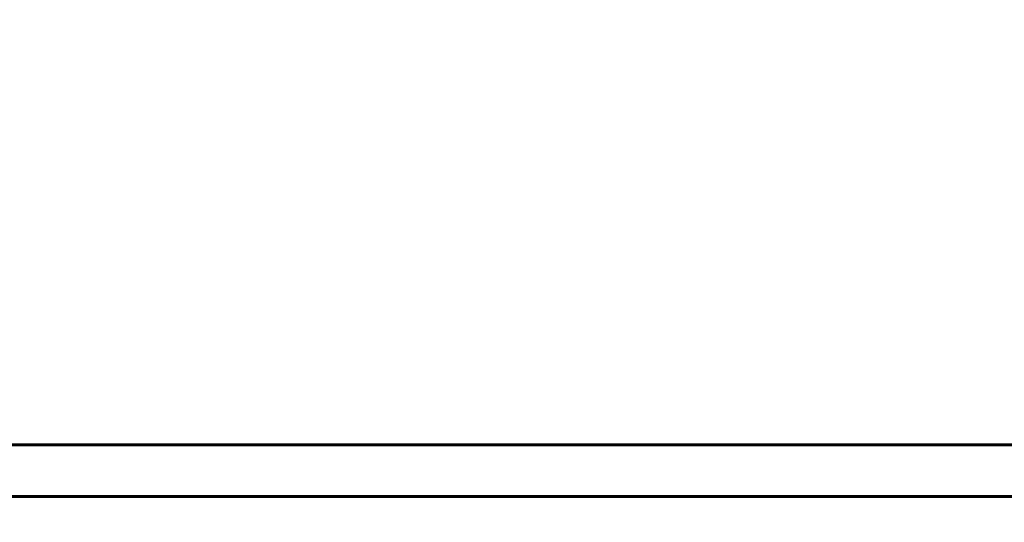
# Model space of a CAD drawing. Header units: millimetres. Extents: x 2063114 to 14983986, y -126020516 to 213791.
# Tile 191 of 256: x 2341999 to 2351511, y -1411251 to -1406396. Entities that reach past the tile are written whole.
import ezdxf

# ---------------------------------------------------------------- set-up
doc = ezdxf.new("R2010")
doc.units = ezdxf.units.MM
doc.layers.add('_print', color=6, linetype='Continuous', lineweight=60, plot=False)

# ---------------------------------------------------------------- blocks, each defined once
blk = doc.blocks.new('*U1590')
at = {"color": 0, "ltscale": 25}
blk.add_lwpolyline([(-59400, 42000), (0, 42000), (0, 0), (-59400, 0)], close=True, dxfattribs=at)
at = {"color": 0, "lineweight": 60, "ltscale": 25}
blk.add_lwpolyline([(-57400, 41500), (-500, 41500), (-500, 500), (-57400, 500)], close=True, dxfattribs=at)

msp = doc.modelspace()

# ---------------------------------------------------------------- linework, layer by layer
at = {"layer": '_print', "ltscale": 100}
for points in [[(2379792.08613, -1411001.43901), (2320392.08613, -1411001.43901), (2320392.08613, -1369001.43901), (2379792.08613, -1369001.43901)], [(2379792.08613, -1453001.43901), (2320392.08613, -1453001.43901), (2320392.08613, -1411001.43901), (2379792.08613, -1411001.43901)]]:
    msp.add_lwpolyline(points, close=True, dxfattribs=at)

# ---------------------------------------------------------------- block references
for p in [(2379792.08613, -1411001.43901), (2379792.08613, -1453001.43901)]:
    msp.add_blockref('*U1590', p)

doc.saveas('drawing.dxf')
